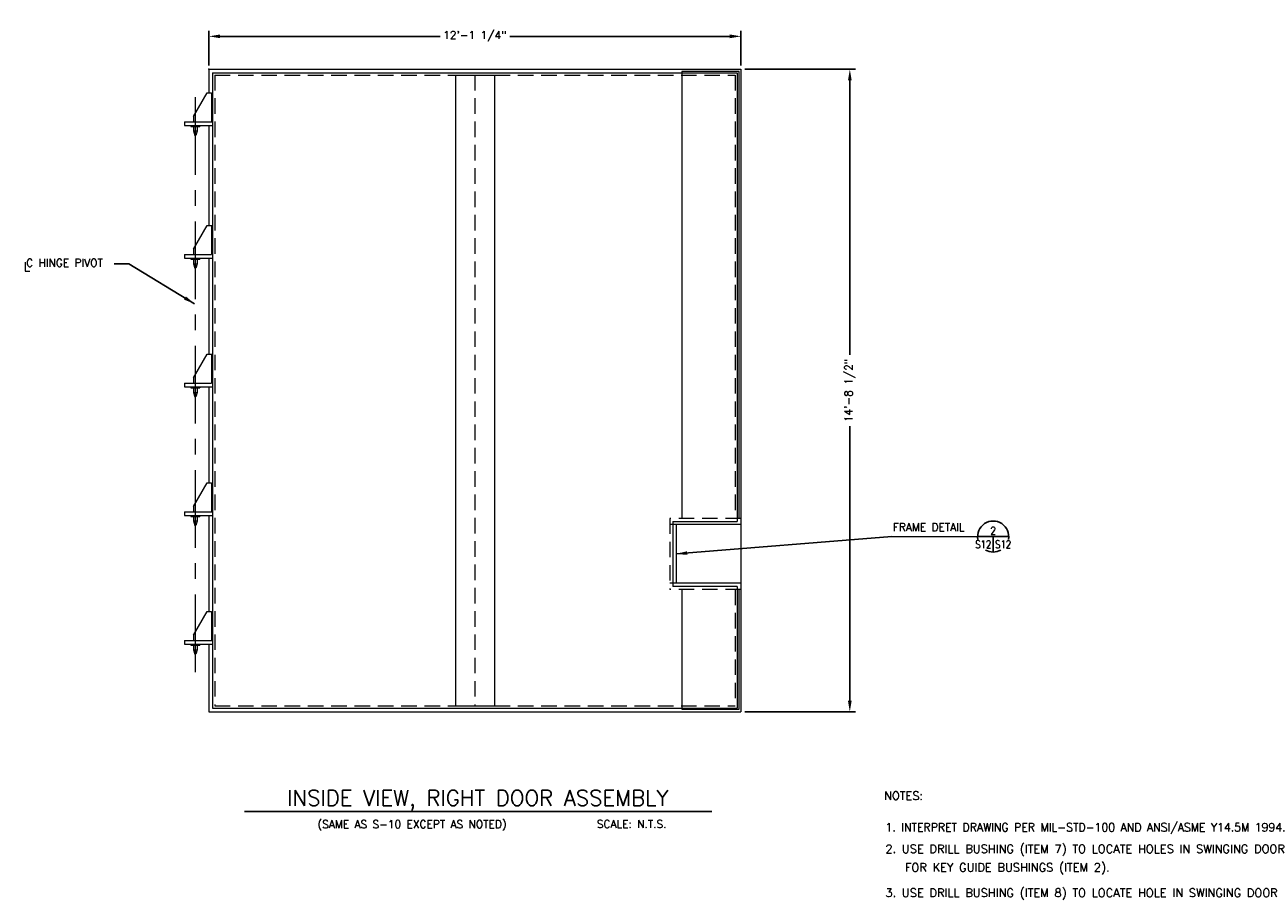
# Model space of a CAD drawing. Header units: inches. Extents: x 42.4 to 79.9, y -7.7 to 20.3.
# Tile 2 of 3: x 42.4 to 62.3, y 6.2 to 20.3. Entities that reach past the tile are written whole.
import ezdxf
from ezdxf.enums import TextEntityAlignment as Align

# ---------------------------------------------------------------- set-up
doc = ezdxf.new("R2010")
doc.units = ezdxf.units.IN
doc.header["$MEASUREMENT"] = 0
doc.linetypes.add('CENTER', pattern=[2, 1.25, -0.25, 0.25, -0.25])
doc.linetypes.add('HIDDEN', pattern=[0.375, 0.25, -0.125])
doc.layers.get('0').update_dxf_attribs({"lineweight": 0})
doc.layers.add('11', color=7, linetype='Continuous', lineweight=0)
doc.layers.add('8', color=7, linetype='Continuous', lineweight=0)
for name, color, linetype in [('COM-CALLOUT', 7, 'Continuous'), ('COM-DIMS', 2, 'Continuous'), ('COM-NOTES', 6, 'Continuous'), ('S-ANNO-TEXT-LW10', 2, 'Continuous'), ('S-ANNO-TEXT-LW20', 1, 'Continuous'), ('S-ANNO-TEXT-LW28', 7, 'Continuous')]:
    doc.layers.add(name, color=color, linetype=linetype)
doc.styles.add('SIMPLEX', font='simplex.shx')
doc.styles.get("Standard").update_dxf_attribs({"font": 'simplex.shx'})
doc.styles.add('TIGHT', font='SIMPLEX', dxfattribs={"width": 0.85})
doc.dimstyles.new('DIM', dxfattribs={"dimtxt": 0.125, "dimasz": 0.18, "dimexe": 0.09, "dimexo": 0.0625, "dimgap": 0.05, "dimtad": 0, "dimdec": 0, "dimzin": 0, "dimdsep": 46, "dimlunit": 4, "dimtxsty": 'SIMPLEX', "dimcen": 0.09, "dimadec": 0, "dimazin": 0, "dimtfac": 1, "dimtdec": 0, "dimtofl": 0, "dimtmove": 0, "dimatfit": 3, "dimfxl": 0, "dimfrac": 1, "dimtolj": 1, "dimtzin": 0, "dimarcsym": 0})

# ---------------------------------------------------------------- blocks, each defined once
blk = doc.blocks.new('*D3')
at = {"layer": 'COM-DIMS', "color": 0, "lineweight": -2}
for p, q in [((45.333, 19.645), (45.333, 20.202)), ((53.888, 19.645), (53.888, 20.202)), ((45.513, 20.112), (49.049, 20.112)), ((53.708, 20.112), (50.173, 20.112))]:
    blk.add_line(p, q, dxfattribs=at)
at = {"layer": 'COM-DIMS', "color": 0}
for points in [[(45.513, 20.142), (45.513, 20.082), (45.333, 20.112)], [(53.708, 20.142), (53.708, 20.082), (53.888, 20.112)]]:
    blk.add_solid(points, dxfattribs=at)
at = {"layer": 'Defpoints', "color": 0}
for p in [(53.888, 20.112), (45.333, 19.582, 0.042), (53.888, 19.582, 0.042)]:
    blk.add_point(p, dxfattribs=at)
at = {"layer": 'COM-DIMS', "color": 0, "insert": (49.611, 20.112), "char_height": 0.125, "attachment_point": 5, "style": 'SIMPLEX'}
blk.add_mtext('\\A1;12\'-1 1/4"', dxfattribs=at)
blk = doc.blocks.new('*D4')
at = {"layer": 'COM-DIMS', "color": 0, "lineweight": -2}
for p, q in [((53.951, 19.582), (55.729, 19.582)), ((55.639, 19.402), (55.639, 14.988)), ((55.639, 9.426), (55.639, 13.841)), ((53.951, 9.246), (55.729, 9.246))]:
    blk.add_line(p, q, dxfattribs=at)
at = {"layer": 'COM-DIMS', "color": 0}
for points in [[(55.609, 19.402), (55.669, 19.402), (55.639, 19.582)], [(55.609, 9.426), (55.669, 9.426), (55.639, 9.246)]]:
    blk.add_solid(points, dxfattribs=at)
at = {"layer": 'Defpoints', "color": 0}
for p in [(53.888, 19.582, 0.042), (55.639, 19.582), (53.888, 9.246, 0.042)]:
    blk.add_point(p, dxfattribs=at)
at = {"layer": 'COM-DIMS', "color": 0, "insert": (55.639, 14.414), "char_height": 0.125, "attachment_point": 5, "rotation": 90, "style": 'SIMPLEX'}
blk.add_mtext('\\A1;14\'-8 1/2"', dxfattribs=at)
blk = doc.blocks.new('DETTAG')
at = {"linetype": 'Continuous'}
blk.add_line((-0.25, 0), (0.25, 0), dxfattribs=at)
blk.add_line((0, 0), (0, -0.25))
for start, end in [(349.193077, 190.806923), (241.044976, 298.955024)]:
    blk.add_arc((0, 0), 0.25, start, end)
at = {"style": 'TIGHT', "width": 0.8}
blk.add_attdef('NO', text='', height=0.125, dxfattribs=at).set_placement((0, 0.03125), align=Align.CENTER)
blk.add_attdef('FROM', text='', height=0.125, dxfattribs=at).set_placement((-0.03125, -0.1875), align=Align.RIGHT)
blk.add_attdef('TO', (0.03125, -0.1875), '', height=0.125, dxfattribs=at)

msp = doc.modelspace()

# ---------------------------------------------------------------- linework, layer by layer
at = {"linetype": 'Continuous'}
for p, q in [((49.299, 19.524, 0.042), (49.923, 19.524, 0.042)), ((49.299, 19.49, 0.042), (49.923, 19.49, 0.042)), ((49.299, 9.339, 0.042), (49.923, 9.339, 0.042))]:
    msp.add_line(p, q, dxfattribs=at)
at = {"linetype": 'HIDDEN'}
for p, q in [((53.888, 12.356, 0.042), (52.745, 12.356, 0.042)), ((52.745, 12.356, 0.042), (52.745, 11.213, 0.042)), ((52.795, 12.257, 0.04), (52.745, 12.257, 0.042)), ((52.795, 11.315, 0.002), (52.745, 11.315, 0.044)), ((53.888, 11.213, 0.042), (52.745, 11.213, 0.042))]:
    msp.add_line(p, q, dxfattribs=at)
for p, q in [((52.795, 12.306, 0.042), (53.829, 12.306, 0.042)), ((52.795, 12.306, 0.042), (52.795, 11.263)), ((53.888, 12.256, 0.042), (52.795, 12.257, 0.04)), ((52.845, 12.256, 0.042), (52.845, 11.313, 0.042)), ((53.888, 11.313, 0.042), (52.795, 11.315, 0.002)), ((53.829, 11.263), (52.795, 11.263))]:
    msp.add_line(p, q)
at = {"linetype": 'Continuous'}
for points in [[(53.859, 12.356), (53.859, 19.546), (52.938, 19.546), (52.938, 12.356)], [(52.938, 11.213), (52.938, 9.286), (53.859, 9.286), (53.859, 11.213)]]:
    msp.add_lwpolyline(points, dxfattribs=at)
at = {"layer": '11', "linetype": 'Continuous', "lineweight": 0}
for p, q in [((45.333, 19.582, 0.042), (53.888, 19.582, 0.042)), ((45.333, 19.582, 0.042), (45.333, 19.205, 0.042)), ((45.392, 19.524, 0.042), (53.829, 19.524, 0.042)), ((45.392, 19.524, 0.042), (45.392, 9.305, 0.042)), ((53.829, 19.524, 0.042), (53.829, 12.306, 0.042)), ((53.888, 19.582, 0.042), (53.888, 9.246, 0.042)), ((49.299, 19.49, 0.042), (49.299, 9.339, 0.042)), ((49.923, 19.49, 0.042), (49.923, 9.339, 0.042)), ((45.084, 18.824, 0.042), (45.304, 19.205, 0.042)), ((45.304, 19.205, 0.042), (45.377, 19.205, 0.042)), ((45.377, 19.205, 0.042), (45.377, 18.737, 0.042)), ((44.938, 18.737, 0.042), (45.392, 18.737, 0.042)), ((44.938, 18.737, 0.042), (44.938, 18.678, 0.042)), ((45.084, 18.824, 0.042), (45.084, 18.737, 0.042)), ((45.084, 18.751, 0.042), (45.084, 18.737, 0.042)), ((44.938, 18.678, 0.042), (45.392, 18.678, 0.042)), ((45.04, 18.678, 0.042), (45.04, 18.663, 0.042)), ((45.04, 18.663, 0.042), (45.187, 18.663, 0.042)), ((45.084, 18.663, 0.042), (45.084, 18.59, 0.042)), ((45.084, 18.59, 0.042), (45.104, 18.517, 0.042)), ((45.084, 18.59, 0.042), (45.143, 18.59, 0.042)), ((45.143, 18.59, 0.042), (45.123, 18.517, 0.042)), ((45.143, 18.663, 0.042), (45.143, 18.59, 0.042)), ((45.187, 18.678, 0.042), (45.187, 18.663, 0.042)), ((45.333, 18.678, 0.042), (45.333, 17.069, 0.042)), ((45.104, 18.517, 0.042), (45.123, 18.517, 0.042)), ((45.084, 16.688, 0.042), (45.304, 17.069, 0.042)), ((45.304, 17.069, 0.042), (45.392, 17.069, 0.042)), ((45.377, 17.069, 0.042), (45.377, 16.6, 0.042)), ((44.938, 16.6, 0.042), (44.938, 16.541, 0.042)), ((44.938, 16.6, 0.042), (45.377, 16.6, 0.042)), ((44.938, 16.541, 0.042), (45.392, 16.541, 0.042)), ((45.04, 16.541, 0.042), (45.04, 16.527, 0.042)), ((45.084, 16.688, 0.042), (45.084, 16.6, 0.042)), ((45.187, 16.541, 0.042), (45.187, 16.527, 0.042)), ((45.333, 16.538, 0.042), (45.333, 14.999, 0.042)), ((45.04, 16.527, 0.042), (45.187, 16.527, 0.042)), ((45.084, 16.527, 0.042), (45.084, 16.454, 0.042)), ((45.084, 16.454, 0.042), (45.143, 16.454, 0.042)), ((45.084, 16.454, 0.042), (45.104, 16.38, 0.042)), ((45.104, 16.38, 0.042), (45.123, 16.38, 0.042)), ((45.143, 16.454, 0.042), (45.123, 16.38, 0.042)), ((45.143, 16.527, 0.042), (45.143, 16.454, 0.042)), ((45.084, 14.618, 0.042), (45.304, 14.999, 0.042)), ((45.304, 14.999, 0.042), (45.392, 14.999, 0.042)), ((45.377, 14.999, 0.042), (45.377, 14.531, 0.042)), ((45.084, 14.618, 0.042), (45.084, 14.531, 0.042)), ((44.938, 14.531, 0.042), (45.377, 14.531, 0.042)), ((44.938, 14.531, 0.042), (44.938, 14.472, 0.042)), ((44.938, 14.472, 0.042), (45.392, 14.472, 0.042)), ((45.04, 14.472, 0.042), (45.04, 14.457, 0.042)), ((45.04, 14.457, 0.042), (45.187, 14.457, 0.042)), ((45.084, 14.457, 0.042), (45.084, 14.384, 0.042)), ((45.084, 14.384, 0.042), (45.143, 14.384, 0.042)), ((45.084, 14.384, 0.042), (45.104, 14.311, 0.042)), ((45.143, 14.384, 0.042), (45.123, 14.311, 0.042)), ((45.143, 14.457, 0.042), (45.143, 14.384, 0.042)), ((45.187, 14.472, 0.042), (45.187, 14.457, 0.042)), ((45.333, 14.469, 0.042), (45.333, 12.93, 0.042)), ((45.104, 14.311, 0.042), (45.123, 14.311, 0.042)), ((45.084, 12.549, 0.042), (45.304, 12.93, 0.042)), ((45.304, 12.93, 0.042), (45.377, 12.93, 0.042)), ((45.377, 12.93, 0.042), (45.377, 12.461, 0.042)), ((45.084, 12.549, 0.042), (45.084, 12.461, 0.042)), ((44.938, 12.461, 0.042), (44.938, 12.402, 0.042)), ((44.938, 12.461, 0.042), (45.392, 12.461, 0.042)), ((44.938, 12.402, 0.042), (45.392, 12.402, 0.042)), ((45.04, 12.402, 0.042), (45.04, 12.388, 0.042)), ((45.04, 12.388, 0.042), (45.187, 12.388, 0.042)), ((45.084, 12.388, 0.042), (45.084, 12.315, 0.042)), ((45.143, 12.388, 0.042), (45.143, 12.315, 0.042)), ((45.187, 12.402, 0.042), (45.187, 12.388, 0.042)), ((45.333, 12.398, 0.042), (45.333, 10.859, 0.042)), ((45.084, 12.315, 0.042), (45.143, 12.315, 0.042)), ((45.084, 12.315, 0.042), (45.104, 12.241, 0.042)), ((45.104, 12.241, 0.042), (45.123, 12.241, 0.042)), ((45.143, 12.315, 0.042), (45.123, 12.241, 0.042)), ((53.829, 11.263), (53.829, 9.305, 0.042)), ((45.084, 10.478, 0.042), (45.304, 10.859, 0.042)), ((45.304, 10.859, 0.042), (45.377, 10.859, 0.042)), ((45.377, 10.859, 0.042), (45.377, 10.391, 0.042)), ((44.938, 10.391, 0.042), (45.392, 10.391, 0.042)), ((44.938, 10.391, 0.042), (44.938, 10.332, 0.042)), ((45.084, 10.478, 0.042), (45.084, 10.391, 0.042)), ((44.938, 10.332, 0.042), (45.392, 10.332, 0.042)), ((45.04, 10.332, 0.042), (45.04, 10.317, 0.042)), ((45.04, 10.317, 0.042), (45.187, 10.317, 0.042)), ((45.084, 10.317, 0.042), (45.084, 10.244, 0.042)), ((45.084, 10.244, 0.042), (45.143, 10.244, 0.042)), ((45.084, 10.244, 0.042), (45.104, 10.171, 0.042)), ((45.104, 10.171, 0.042), (45.123, 10.171, 0.042)), ((45.143, 10.244, 0.042), (45.123, 10.171, 0.042)), ((45.143, 10.317, 0.042), (45.143, 10.244, 0.042)), ((45.187, 10.332, 0.042), (45.187, 10.317, 0.042)), ((45.333, 10.332, 0.042), (45.333, 9.246, 0.042)), ((45.333, 9.246, 0.042), (53.888, 9.246, 0.042)), ((45.392, 9.305, 0.042), (53.829, 9.305, 0.042))]:
    msp.add_line(p, q, dxfattribs=at)
at = {"layer": '11', "linetype": 'HIDDEN', "lineweight": 0}
for p, q in [((45.426, 19.49, 0.042), (53.795, 19.49, 0.042)), ((45.426, 19.49, 0.042), (45.426, 9.339, 0.042)), ((49.611, 19.49, 0.042), (49.611, 9.339, 0.042)), ((49.923, 19.49, 0.042), (49.923, 9.339, 0.042)), ((53.795, 19.49, 0.042), (53.795, 12.356, 0.042)), ((53.794, 11.213, 0.002), (53.795, 9.339, 0.042)), ((45.426, 9.339, 0.042), (53.795, 9.339, 0.042))]:
    msp.add_line(p, q, dxfattribs=at)
at = {"layer": '11', "linetype": 'CENTER', "lineweight": 0}
msp.add_line((45.114, 19.135, 0.042), (45.114, 9.724, 0.042), dxfattribs=at)
at = {"layer": '11', "linetype": 'Continuous', "lineweight": 0}
for p in [(45.143, 18.589, 0.042), (45.143, 16.452, 0.042), (45.143, 14.383, 0.042), (45.143, 12.313, 0.042), (45.143, 10.243, 0.042)]:
    msp.add_point(p, dxfattribs=at)
at = {"layer": '8', "linetype": 'Continuous', "lineweight": 0}
msp.add_point((45.333, 19.582, 0.042), dxfattribs=at)
at = {"layer": 'COM-CALLOUT', "linetype": 'Continuous', "lineweight": 0}
msp.add_line((56.317, 12.065, 0.042), (57.694, 12.065, 0.042), dxfattribs=at)
at = {"layer": 'COM-DIMS'}
msp.add_line((44.043, 16.451, 0.042), (43.809, 16.451, 0.042), dxfattribs=at)
at = {"layer": 'S-ANNO-TEXT-LW20'}
msp.add_line((45.905, 7.643, 0.042), (53.421, 7.643, 0.042), dxfattribs=at)

# ---------------------------------------------------------------- block references
at = {"layer": 'COM-CALLOUT', "xscale": 0.9994669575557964, "yscale": 0.9994669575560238, "zscale": 0.9994669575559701}
msp.add_blockref('DETTAG', (57.944, 12.065, 0.042), dxfattribs=at).add_auto_attribs({'NO': '2', 'FROM': 'S12', 'TO': 'S12'})

# ---------------------------------------------------------------- texts
at = {"layer": 'COM-CALLOUT', "linetype": 'Continuous', "style": 'SIMPLEX'}
msp.add_text('FRAME DETAIL', height=0.125, dxfattribs=at).set_placement((56.332, 12.278, 0.042), align=Align.TOP_LEFT)
at = {"layer": 'COM-DIMS', "style": 'SIMPLEX'}
msp.add_text('C HINGE PIVOT', height=0.125, dxfattribs=at).set_placement((43.01, 16.469, 0.042), align=Align.MIDDLE)
at = {"layer": 'COM-DIMS', "linetype": 'Continuous', "style": 'SIMPLEX'}
msp.add_text('L', height=0.146, dxfattribs=at).set_placement((42.406, 16.332, 0.042), align=Align.CENTER)
at = {"layer": 'COM-NOTES'}
for s, height, p in [('NOTES:', 0.1344, (56.189, 7.829)), ('1. INTERPRET DRAWING PER MIL-STD-100 AND ANSI/ASME Y14.5M 1994.', 0.13443, (56.211, 7.321)), ('2. USE DRILL BUSHING (ITEM 7) TO LOCATE HOLES IN SWINGING DOOR', 0.13443, (56.211, 6.973)), ('FOR KEY GUIDE BUSHINGS (ITEM 2).', 0.13443, (56.526, 6.675)), ('3. USE DRILL BUSHING (ITEM 8) TO LOCATE HOLE IN SWINGING DOOR', 0.13443, (56.211, 6.266))]:
    msp.add_text(s, height=height, dxfattribs=at).set_placement(p)
at = {"layer": 'S-ANNO-TEXT-LW10', "style": 'SIMPLEX'}
for s, p in [('(SAME AS S-10 EXCEPT AS NOTED)', (48.598, 7.375, 0.042)), ('SCALE: N.T.S.', (52.131, 7.378, 0.042))]:
    msp.add_text(s, height=0.125, dxfattribs=at).set_placement(p, align=Align.CENTER)
at = {"layer": 'S-ANNO-TEXT-LW28'}
msp.add_text('INSIDE VIEW, RIGHT DOOR ASSEMBLY', height=0.25, dxfattribs=at).set_placement((49.658, 7.735, 0.042), align=Align.CENTER)

# ---------------------------------------------------------------- dimensions: what is measured, and where the dimension line sits
at = {"layer": 'COM-DIMS'}
dim = msp.add_linear_dim(base=(53.888, 20.112), p1=(45.333, 19.582, 0.042), p2=(53.888, 19.582, 0.042), text='12\'-1 1/4"', dimstyle='DIM', dxfattribs=at)
dim.commit()
dim.dimension.update_dxf_attribs({"geometry": '*D3', "text_midpoint": (49.611, 20.112)})
dim = msp.add_linear_dim(base=(55.639, 19.582), p1=(53.888, 9.246, 0.042), p2=(53.888, 19.582, 0.042), angle=90, text='14\'-8 1/2"', dimstyle='DIM', dxfattribs=at)
dim.commit()
dim.dimension.update_dxf_attribs({"geometry": '*D4', "text_midpoint": (55.639, 14.414)})

# ---------------------------------------------------------------- leaders
at = {"layer": 'COM-CALLOUT', "linetype": 'Continuous', "lineweight": 0}
msp.add_leader([(52.845, 11.785, 0.042), (56.317, 12.065, 0.042)], dimstyle='DIM', override={"dimgap": 0.05, "dimtad": 0}, dxfattribs=at)
at = {"layer": 'COM-DIMS'}
msp.add_leader([(45.102, 15.809, 0.042), (44.043, 16.451, 0.042)], dimstyle='DIM', override={"dimgap": 0.05, "dimtad": 0}, dxfattribs=at)

doc.saveas('drawing.dxf')
